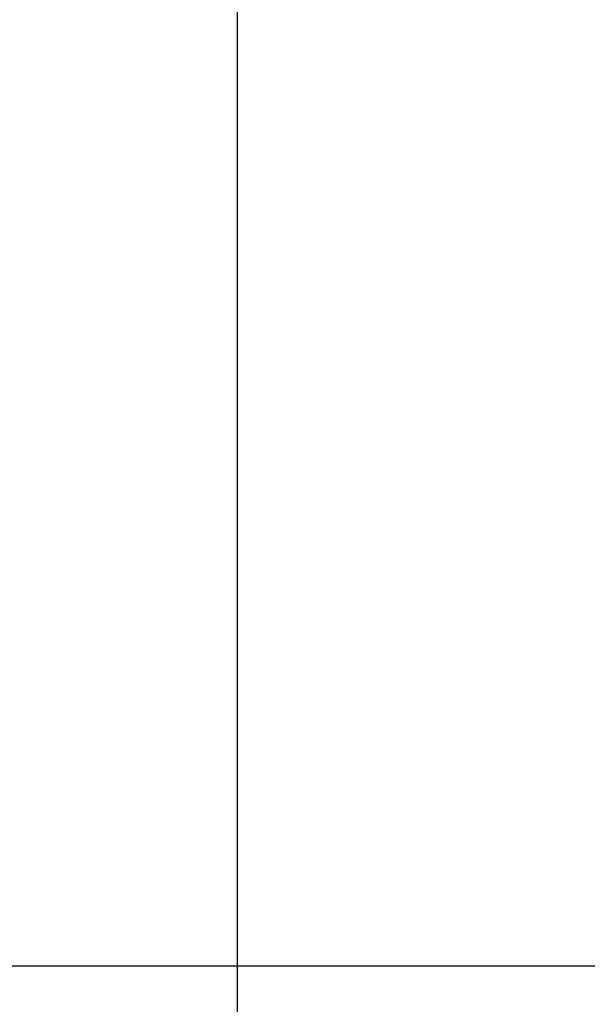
# Model space of a CAD drawing. Extents: x -381 to 2037, y -503 to 705.
# Tile 4 of 55: x -180 to -170, y 60 to 78. Entities that reach past the tile are written whole.
import ezdxf
from ezdxf.lldxf.tags import DXFTag

# ---------------------------------------------------------------- set-up
doc = ezdxf.new("R2010")
doc.units = 0
doc.header["$LTSCALE"] = 2
doc.header["$MEASUREMENT"] = 0
doc.layers.add('CL', color=1, linetype='CENTER')
doc.layers.add('OUT', color=3, linetype='Continuous')
tags = doc.linetypes.add('CENTER', pattern=[2, 1.25, -0.25, 0.25, -0.25]).pattern_tags.tags
tags[10:11] = [DXFTag(74, 4), DXFTag(75, 0), DXFTag(340, '0'), DXFTag(46, 0.0), DXFTag(50, 0.0), DXFTag(44, 0.0), DXFTag(45, 0.0)]
tags[8:9] = [DXFTag(74, 4), DXFTag(75, 0), DXFTag(340, '0'), DXFTag(46, 0.0), DXFTag(50, 0.0), DXFTag(44, 0.0), DXFTag(45, 0.0)]
tags[6:7] = [DXFTag(74, 4), DXFTag(75, 0), DXFTag(340, '0'), DXFTag(46, 0.0), DXFTag(50, 0.0), DXFTag(44, 0.0), DXFTag(45, 0.0)]
tags[4:5] = [DXFTag(74, 4), DXFTag(75, 0), DXFTag(340, '0'), DXFTag(46, 0.0), DXFTag(50, 0.0), DXFTag(44, 0.0), DXFTag(45, 0.0)]

msp = doc.modelspace()

# ---------------------------------------------------------------- linework, layer by layer
at = {"layer": 'CL', "color": 0, "ltscale": 5}
msp.add_line((-206.432, 61.127), (-31.296, 61.127), dxfattribs=at)
at = {"layer": 'OUT', "color": 0}
msp.add_line((-176.209, 96.037), (-176.209, 26.216), dxfattribs=at)

doc.saveas('drawing.dxf')
